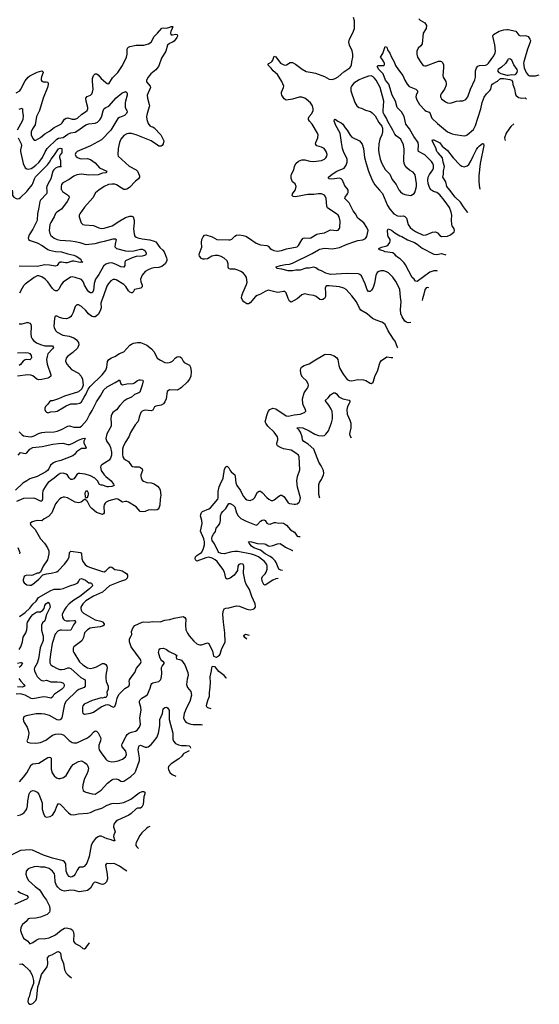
# Model space of a CAD drawing. Header units: inches. Extents: x 2134017 to 2292458, y 756222 to 916513.
# Tile 51 of 256: x 2242458 to 2249298, y 799278 to 812245. Entities that reach past the tile are written whole.
import ezdxf

# ---------------------------------------------------------------- set-up
doc = ezdxf.new("R2010")
doc.units = ezdxf.units.IN
doc.header["$MEASUREMENT"] = 0
for name, color, linetype in [('C2749', 7, 'Continuous'), ('C2840', 7, 'Continuous'), ('C2841', 7, 'Continuous')]:
    doc.layers.add(name, color=color, linetype=linetype)

msp = doc.modelspace()

# ---------------------------------------------------------------- linework, layer by layer
at = {"layer": 'C2749', "color": 5, "elevation": 220}
msp.add_lwpolyline([(2242454, 799806), (2242490, 799809), (2242510, 799800), (2242585, 799725), (2242602, 799702), (2242621, 799661), (2242639, 799590), (2242638, 799550), (2242600, 799450), (2242582, 799378), (2242570, 799350), (2242564, 799310), (2242572, 799292), (2242590, 799279), (2242610, 799278), (2242630, 799288), (2242650, 799305), (2242670, 799330), (2242678, 799350), (2242684, 799370), (2242696, 799510), (2242710, 799545), (2242745, 799670), (2242818, 799770), (2242827, 799810), (2242824, 799890), (2242845, 799915), (2242890, 799932), (2242950, 799968), (2242970, 799973), (2242984, 799964), (2242994, 799950), (2243002, 799890), (2243034, 799814), (2243050, 799731), (2243070, 799690), (2243090, 799667), (2243138, 799625)], dxfattribs=at)
at = {"layer": 'C2840', "color": 5}
for points, elevation in [([(2242359, 810000), (2242364, 809970), (2242363, 809930), (2242380, 809910), (2242410, 809891), (2242430, 809888), (2242450, 809892), (2242470, 809905), (2242550, 809983), (2242564, 810000)], 240), ([(2242814, 810000), (2242817, 809963), (2242810, 809950), (2242734, 809870), (2242724, 809850), (2242712, 809770), (2242692, 809690), (2242690, 809610), (2242684, 809590), (2242632, 809488), (2242584, 809410), (2242569, 809369), (2242575, 809350), (2242596, 809336), (2242690, 809308), (2242753, 809273), (2242830, 809220), (2242850, 809210), (2242930, 809193), (2243010, 809187), (2243090, 809160), (2243170, 809142), (2243200, 809130), (2243263, 809090), (2243267, 809067), (2243291, 809050), (2243254, 809046), (2243170, 809065), (2243150, 809064), (2243083, 809043), (2243063, 809043), (2243010, 809054), (2242989, 809050), (2242970, 809033), (2242953, 809007), (2242930, 808998), (2242850, 809012), (2242790, 809015), (2242690, 808996), (2242450, 808998)], 240), ([(2243011, 810000), (2243023, 809983), (2243099, 809930), (2243109, 809910), (2243107, 809890), (2243084, 809850), (2243010, 809751), (2242945, 809710), (2242929, 809691), (2242914, 809650), (2242867, 809573), (2242857, 809550), (2242845, 809470), (2242855, 809430), (2242870, 809402), (2242910, 809370), (2242950, 809350), (2242990, 809341), (2243130, 809332), (2243190, 809322), (2243251, 809311), (2243330, 809284), (2243450, 809296), (2243530, 809321), (2243573, 809327), (2243690, 809358), (2243719, 809359), (2243730, 809350), (2243714, 809290), (2243712, 809252), (2243731, 809231), (2243850, 809201), (2243890, 809196), (2243959, 809201), (2244050, 809221), (2244070, 809222), (2244094, 809214), (2244110, 809199), (2244122, 809170), (2244120, 809150), (2244101, 809139), (2244070, 809131), (2243990, 809128), (2243937, 809110), (2243849, 809071), (2243842, 809050), (2243844, 809010), (2243830, 808987), (2243790, 808990), (2243730, 809022), (2243670, 809042), (2243630, 809040), (2243590, 809025), (2243561, 808999), (2243500, 808890), (2243455, 808830), (2243438, 808770), (2243430, 808677), (2243410, 808650), (2243389, 808649), (2243370, 808661), (2243350, 808684), (2243310, 808747), (2243297, 808790), (2243270, 808824), (2243190, 808852), (2243150, 808860), (2243126, 808854), (2243030, 808790), (2242999, 808750), (2242979, 808701), (2242950, 808675), (2242930, 808675), (2242910, 808685), (2242890, 808703), (2242830, 808795), (2242795, 808830), (2242750, 808857), (2242710, 808872), (2242687, 808870), (2242648, 808852), (2242530, 808760), (2242510, 808740), (2242491, 808709), (2242457, 808643)], 260), ([(2243502, 810000), (2243455, 809965), (2243419, 809901), (2243310, 809777), (2243249, 809690), (2243240, 809670), (2243241, 809650), (2243266, 809570), (2243288, 809548), (2243310, 809542), (2243430, 809535), (2243502, 809502), (2243534, 809494), (2243570, 809499), (2243677, 809530), (2243698, 809542), (2243755, 809585), (2243850, 809640), (2243910, 809658), (2243936, 809656), (2243950, 809648), (2243963, 809603), (2243966, 809570), (2243955, 809490), (2243963, 809423), (2243975, 809395), (2243990, 809382), (2244013, 809373), (2244070, 809359), (2244170, 809345), (2244230, 809330), (2244250, 809318), (2244303, 809243), (2244343, 809210), (2244360, 809190), (2244392, 809110), (2244397, 809090), (2244395, 809070), (2244373, 809030), (2244330, 808994), (2244290, 808981), (2244223, 808977), (2244190, 808970), (2244150, 808953), (2244110, 808928), (2244070, 808880), (2244050, 808830), (2244053, 808793), (2244071, 808750), (2244070, 808727), (2244051, 808709), (2243970, 808691), (2243950, 808658), (2243939, 808650), (2243930, 808648), (2243910, 808655), (2243890, 808676), (2243856, 808730), (2243830, 808758), (2243730, 808819), (2243710, 808825), (2243690, 808822), (2243656, 808804), (2243625, 808770), (2243605, 808735), (2243563, 808610), (2243538, 808550), (2243528, 808512), (2243529, 808450), (2243519, 808410), (2243490, 808364), (2243470, 808345), (2243450, 808334), (2243430, 808333), (2243410, 808338), (2243388, 808350), (2243365, 808370), (2243330, 808414), (2243270, 808466), (2243230, 808492), (2243210, 808492), (2243187, 808470), (2243160, 808390), (2243144, 808356), (2243127, 808333), (2243110, 808319), (2243073, 808307), (2243030, 808310), (2242983, 808323), (2242950, 808341), (2242930, 808342), (2242921, 808330), (2242917, 808310), (2242908, 808210), (2242910, 808190), (2242931, 808150), (2242952, 808132), (2243027, 808090), (2243110, 808076), (2243170, 808057), (2243208, 808028), (2243232, 807992), (2243236, 807964), (2243219, 807921), (2243157, 807863), (2243086, 807810), (2243070, 807789), (2243060, 807750), (2243079, 807710), (2243139, 807639), (2243230, 807588), (2243266, 807550), (2243284, 807510), (2243293, 807430), (2243275, 807385), (2243230, 807346), (2243050, 807289), (2242970, 807250), (2242890, 807227), (2242870, 807226), (2242850, 807213), (2242824, 807176), (2242798, 807150), (2242791, 807130), (2242791, 807110), (2242799, 807090), (2242810, 807076), (2242822, 807070), (2242830, 807068), (2242870, 807079), (2242930, 807083), (2242950, 807090), (2243028, 807132), (2243070, 807160), (2243130, 807186), (2243210, 807188), (2243250, 807196), (2243270, 807214), (2243305, 807275), (2243330, 807307), (2243360, 807380), (2243385, 807415), (2243545, 807570), (2243590, 807628), (2243607, 807670), (2243616, 807744), (2243630, 807770), (2243665, 807790), (2243710, 807808), (2243770, 807847), (2243830, 807869), (2243910, 807958), (2243930, 807972), (2243957, 807983), (2244008, 807992), (2244050, 807992), (2244090, 807978), (2244130, 807958), (2244192, 807910), (2244227, 807870), (2244268, 807788), (2244310, 807760), (2244370, 807732), (2244410, 807728), (2244445, 807735), (2244470, 807750), (2244510, 807790), (2244530, 807804), (2244550, 807808), (2244570, 807806), (2244590, 807791), (2244609, 807750), (2244625, 807730), (2244694, 807694), (2244708, 807670), (2244717, 807610), (2244712, 807550), (2244693, 807510), (2244663, 807470), (2244590, 807402), (2244570, 807386), (2244530, 807368), (2244430, 807370), (2244399, 807350), (2244385, 807250), (2244369, 807211), (2244353, 807187), (2244321, 807170), (2244250, 807157), (2244234, 807146), (2244210, 807104), (2244190, 807094), (2244110, 807101), (2244090, 807099), (2244070, 807090), (2244051, 807070), (2244031, 807010), (2244023, 806970), (2244013, 806950), (2243978, 806910), (2243918, 806810), (2243893, 806750), (2243845, 806675), (2243819, 806621), (2243813, 806587), (2243813, 806513), (2243817, 806490), (2243828, 806468), (2243850, 806450), (2243890, 806428), (2243930, 806370), (2243943, 806363), (2243970, 806357), (2244030, 806356), (2244050, 806347), (2244070, 806330), (2244075, 806310), (2244053, 806250), (2244052, 806230), (2244055, 806210), (2244070, 806182), (2244087, 806167), (2244130, 806148), (2244190, 806144), (2244230, 806132), (2244270, 806102), (2244300, 806070), (2244309, 806050), (2244316, 805984), (2244306, 805930), (2244302, 805850), (2244290, 805814), (2244279, 805801), (2244268, 805792), (2244230, 805784), (2244190, 805790), (2244150, 805787), (2244110, 805769), (2244070, 805762), (2244046, 805770), (2243990, 805828), (2243890, 805890), (2243870, 805898), (2243850, 805900), (2243810, 805892), (2243752, 805932), (2243730, 805937), (2243631, 805910), (2243595, 805890), (2243582, 805878), (2243570, 805854), (2243567, 805833), (2243568, 805750), (2243563, 805737), (2243550, 805728), (2243470, 805755), (2243406, 805806), (2243387, 805830), (2243350, 805902), (2243338, 805910), (2243327, 805927), (2243310, 805928), (2243268, 805892), (2243230, 805881), (2243190, 805891), (2243086, 805946), (2243050, 805956), (2243030, 805956), (2243010, 805950), (2242986, 805934), (2242950, 805897), (2242930, 805867), (2242879, 805750), (2242837, 805703), (2242781, 805670), (2242750, 805645), (2242690, 805649), (2242670, 805646), (2242622, 805630), (2242598, 805610), (2242603, 805590), (2242663, 805530), (2242730, 805410), (2242784, 805350), (2242823, 805290), (2242840, 805250), (2242843, 805210), (2242824, 805130), (2242766, 805050), (2242731, 804969), (2242710, 804955), (2242690, 804954), (2242631, 804929), (2242610, 804926), (2242550, 804929), (2242530, 804922), (2242518, 804910), (2242505, 804870), (2242506, 804850), (2242518, 804830), (2242550, 804803), (2242590, 804796), (2242610, 804799), (2242629, 804810), (2242710, 804879), (2242764, 804936), (2242812, 804948), (2242874, 804954), (2242945, 804975), (2242971, 804989), (2243050, 805076), (2243090, 805132), (2243108, 805170), (2243114, 805230), (2243133, 805247), (2243258, 805230), (2243270, 805210), (2243275, 805150), (2243290, 805108), (2243319, 805070), (2243348, 805048), (2243375, 805035), (2243497, 804997), (2243550, 804976), (2243570, 804975), (2243594, 804986), (2243630, 805025), (2243650, 805040), (2243670, 805034), (2243710, 805004), (2243770, 804997), (2243805, 804985), (2243862, 804950), (2243879, 804930), (2243879, 804910), (2243872, 804890), (2243852, 804868), (2243770, 804844), (2243706, 804814), (2243640, 804790), (2243550, 804707), (2243430, 804651), (2243330, 804592), (2243289, 804550), (2243264, 804510), (2243262, 804490), (2243266, 804470), (2243278, 804450), (2243299, 804430), (2243450, 804341), (2243526, 804326), (2243550, 804316), (2243572, 804290), (2243572, 804270), (2243550, 804258), (2243516, 804250), (2243410, 804237), (2243384, 804230), (2243350, 804210), (2243311, 804170), (2243299, 804110), (2243274, 804066), (2243172, 803988), (2243162, 803970), (2243164, 803930), (2243172, 803910), (2243247, 803790), (2243290, 803749), (2243350, 803709), (2243390, 803701), (2243430, 803709), (2243470, 803724), (2243550, 803767), (2243570, 803767), (2243594, 803754), (2243607, 803730), (2243609, 803709), (2243592, 803612), (2243592, 803572), (2243598, 803530), (2243624, 803470), (2243621, 803430), (2243607, 803390), (2243611, 803349), (2243597, 803323), (2243590, 803318), (2243570, 803318), (2243550, 803309), (2243530, 803314), (2243442, 803290), (2243410, 803279), (2243307, 803230), (2243290, 803208), (2243283, 803190), (2243283, 803170), (2243284, 803130), (2243290, 803112), (2243310, 803099), (2243390, 803111), (2243430, 803126), (2243530, 803194), (2243590, 803224), (2243610, 803227), (2243630, 803223), (2243670, 803198), (2243690, 803191), (2243710, 803198), (2243729, 803250), (2243740, 803310), (2243764, 803356), (2243843, 803437), (2243894, 803470), (2243902, 803490), (2243903, 803510), (2243898, 803530), (2243904, 803550), (2243941, 803610), (2243972, 803648), (2243997, 803703), (2244050, 803766), (2244058, 803790), (2244050, 803817), (2243927, 803987), (2243902, 804050), (2243904, 804090), (2243927, 804130), (2243933, 804150), (2243932, 804188), (2243937, 804210), (2243950, 804239), (2243973, 804267), (2244070, 804312), (2244090, 804315), (2244150, 804312), (2244210, 804318), (2244307, 804313), (2244370, 804336), (2244436, 804344), (2244490, 804365), (2244610, 804384), (2244633, 804373), (2244645, 804350), (2244641, 804270), (2244646, 804210), (2244665, 804165), (2244690, 804130), (2244750, 804060), (2244790, 804025), (2244810, 804015), (2244830, 804011), (2244850, 804013), (2244930, 804037), (2244950, 804031), (2244994, 803930), (2245010, 803862), (2245030, 803852), (2245050, 803851), (2245090, 803875), (2245098, 803890), (2245116, 803950), (2245163, 804050), (2245159, 804170), (2245139, 804310), (2245132, 804410), (2245136, 804450), (2245150, 804485), (2245170, 804496), (2245210, 804498), (2245310, 804526), (2245350, 804521), (2245450, 804482), (2245490, 804474), (2245530, 804480), (2245549, 804490), (2245558, 804502), (2245563, 804517), (2245558, 804550), (2245513, 804650), (2245481, 804741), (2245441, 804810), (2245426, 804846), (2245406, 804954), (2245409, 805050), (2245402, 805070), (2245396, 805076), (2245370, 805081), (2245344, 805070), (2245331, 805049), (2245323, 804990), (2245280, 804930), (2245230, 804888), (2245190, 804878), (2245170, 804890), (2245153, 804970), (2245134, 805010), (2245059, 805110), (2245030, 805132), (2244990, 805154), (2244950, 805165), (2244910, 805158), (2244792, 805112), (2244772, 805130), (2244769, 805150), (2244774, 805170), (2244790, 805190), (2244830, 805213), (2244850, 805230), (2244872, 805268), (2244890, 805330), (2244890, 805370), (2244881, 805410), (2244837, 805510), (2244858, 805610), (2244855, 805650), (2244838, 805710), (2244841, 805730), (2244850, 805757), (2244863, 805770), (2244950, 805804), (2244970, 805817), (2245066, 805930), (2245071, 805950), (2245072, 806030), (2245086, 806094), (2245095, 806125), (2245135, 806205), (2245153, 806327), (2245170, 806356), (2245190, 806364), (2245210, 806342), (2245227, 806310), (2245243, 806290), (2245289, 806249), (2245296, 806230), (2245305, 806145), (2245316, 806110), (2245363, 806043), (2245401, 805970), (2245430, 805936), (2245450, 805922), (2245490, 805914), (2245530, 805929), (2245551, 805950), (2245590, 806023), (2245610, 806038), (2245630, 806036), (2245650, 806020), (2245710, 805952), (2245737, 805930), (2245770, 805915), (2245790, 805912), (2245810, 805920), (2245870, 805972), (2245890, 805982), (2245910, 805983), (2245941, 805961), (2245990, 805883), (2246010, 805873), (2246070, 805865), (2246090, 805866), (2246110, 805871), (2246135, 805890), (2246147, 805910), (2246155, 805950), (2246116, 806090), (2246105, 806170), (2246117, 806230), (2246145, 806315), (2246138, 806490), (2246127, 806510), (2246106, 806526), (2246030, 806577), (2245932, 806592), (2245890, 806610), (2245852, 806632), (2245841, 806650), (2245843, 806670), (2245857, 806710), (2245858, 806730), (2245851, 806750), (2245810, 806812), (2245723, 806890), (2245697, 806930), (2245690, 806950), (2245710, 807033), (2245730, 807084), (2245750, 807110), (2245790, 807129), (2245830, 807121), (2245966, 807030), (2245990, 807022), (2246070, 807043), (2246152, 807048), (2246205, 807070), (2246218, 807082), (2246224, 807090), (2246221, 807110), (2246197, 807150), (2246187, 807187), (2246182, 807250), (2246204, 807330), (2246221, 807359), (2246247, 807393), (2246257, 807410), (2246260, 807430), (2246256, 807450), (2246235, 807490), (2246179, 807539), (2246162, 807570), (2246153, 807627), (2246157, 807650), (2246169, 807670), (2246201, 807690), (2246270, 807711), (2246330, 807753), (2246470, 807834), (2246490, 807842), (2246550, 807834), (2246597, 807817), (2246634, 807790), (2246645, 807770), (2246658, 807690), (2246674, 807650), (2246715, 807575), (2246770, 807506), (2246795, 807495), (2246830, 807489), (2246910, 807507), (2246982, 807502), (2247014, 807494), (2247070, 807459), (2247090, 807453), (2247110, 807470), (2247116, 807484), (2247135, 807545), (2247171, 807630), (2247194, 807710), (2247205, 807735), (2247222, 807758), (2247290, 807804), (2247350, 807795), (2247370, 807797)], 280), ([(2247435, 807923), (2247430, 807928), (2247399, 808010), (2247377, 808037), (2247310, 808146), (2247267, 808230), (2247248, 808248), (2247223, 808263), (2247150, 808288), (2247104, 808310), (2247030, 808372), (2246950, 808420), (2246930, 808447), (2246891, 808531), (2246830, 808610), (2246756, 808690), (2246726, 808710), (2246668, 808728), (2246530, 808741), (2246502, 808738), (2246486, 808730), (2246477, 808710), (2246485, 808650), (2246482, 808598), (2246470, 808575), (2246450, 808561), (2246430, 808554), (2246410, 808559), (2246361, 808601), (2246330, 808615), (2246262, 808622), (2246210, 808637), (2246170, 808623), (2246137, 808590), (2246110, 808570), (2246030, 808526), (2246010, 808538), (2245990, 808575), (2245966, 808646), (2245950, 808666), (2245930, 808667), (2245884, 808656), (2245850, 808654), (2245730, 808681), (2245690, 808667), (2245630, 808630), (2245585, 808615), (2245562, 808598), (2245490, 808516), (2245470, 808505), (2245450, 808505), (2245410, 808530), (2245390, 808552), (2245380, 808580), (2245383, 808610), (2245394, 808650), (2245444, 808756), (2245452, 808790), (2245443, 808850), (2245432, 808872), (2245405, 808905), (2245370, 808931), (2245330, 808947), (2245290, 808959), (2245230, 808958), (2245210, 808966), (2245204, 808984), (2245202, 809030), (2245188, 809068), (2245150, 809104), (2245110, 809127), (2245070, 809141), (2245030, 809140), (2244986, 809130), (2244930, 809095), (2244890, 809090), (2244870, 809092), (2244850, 809101), (2244826, 809130), (2244820, 809150), (2244824, 809170), (2244857, 809250), (2244853, 809310), (2244857, 809350), (2244873, 809387), (2244892, 809408), (2244910, 809411), (2244990, 809387), (2245052, 809350), (2245210, 809344), (2245230, 809346), (2245250, 809355), (2245290, 809394), (2245313, 809407), (2245350, 809410), (2245401, 809401), (2245433, 809393), (2245470, 809374), (2245570, 809300), (2245630, 809280), (2245713, 809273), (2245730, 809262), (2245755, 809230), (2245777, 809217), (2245805, 809205), (2245850, 809196), (2245906, 809206), (2245970, 809229), (2246110, 809252), (2246130, 809270), (2246170, 809348), (2246191, 809369), (2246210, 809374), (2246270, 809368), (2246290, 809373), (2246370, 809419), (2246410, 809430), (2246470, 809438), (2246530, 809470), (2246550, 809476), (2246630, 809469), (2246650, 809473), (2246666, 809494), (2246671, 809510), (2246675, 809590), (2246663, 809650), (2246652, 809672), (2246630, 809690), (2246566, 809726), (2246508, 809768), (2246500, 809790), (2246492, 809892), (2246481, 809921), (2246470, 809933), (2246430, 809950), (2246390, 809952), (2246330, 809943), (2246250, 809941), (2246090, 809912), (2246057, 809917), (2246045, 809930), (2246050, 809950), (2246083, 810000)], 280), ([(2247607, 808256), (2247570, 808253), (2247550, 808260), (2247530, 808276), (2247491, 808330), (2247476, 808370), (2247471, 808430), (2247480, 808530), (2247469, 808591), (2247460, 808690), (2247442, 808742), (2247410, 808798), (2247370, 808853), (2247312, 808910), (2247285, 808925), (2247250, 808936), (2247210, 808937), (2247185, 808930), (2247164, 808916), (2247144, 808876), (2247130, 808777), (2247110, 808717), (2247090, 808685), (2247070, 808665), (2247050, 808665), (2247030, 808689), (2247005, 808765), (2246957, 808870), (2246936, 808890), (2246917, 808897), (2246770, 808903), (2246550, 808891), (2246490, 808907), (2246430, 808937), (2246393, 808950), (2246357, 808977), (2246330, 808984), (2246270, 808974), (2246225, 808975), (2246150, 808947), (2246095, 808945), (2246050, 808938), (2245990, 808938), (2245910, 808960), (2245844, 808970), (2245833, 808990), (2245889, 809010), (2245957, 809023), (2246010, 809026), (2246050, 809038), (2246310, 809166), (2246390, 809216), (2246410, 809225), (2246470, 809237), (2246574, 809226), (2246670, 809247), (2246770, 809290), (2246870, 809326), (2246910, 809337), (2246976, 809344), (2247010, 809365), (2247026, 809390), (2247043, 809470), (2247028, 809510), (2246988, 809570), (2246910, 809630), (2246877, 809690), (2246849, 809729), (2246795, 809835), (2246739, 809890), (2246744, 809910), (2246774, 809950), (2246784, 809970), (2246784, 809990), (2246780, 810000)], 260), ([(2247193, 810000), (2247234, 809954), (2247298, 809798), (2247331, 809750), (2247382, 809690), (2247430, 809661), (2247470, 809656), (2247510, 809661), (2247530, 809653), (2247548, 809630), (2247573, 809550), (2247598, 809510), (2247630, 809482), (2247670, 809456), (2247770, 809409), (2247810, 809410), (2247890, 809447), (2247930, 809450), (2247956, 809436), (2247990, 809403), (2248010, 809390), (2248090, 809393), (2248130, 809410), (2248176, 809450), (2248183, 809470), (2248177, 809490), (2248150, 809530), (2248145, 809550), (2248142, 809610), (2248148, 809670), (2248139, 809710), (2248116, 809770), (2248046, 809870), (2247990, 809938), (2247950, 809968), (2247903, 809983), (2247877, 810000)], 260), ([(2247453, 810000), (2247470, 809979), (2247498, 809958), (2247530, 809945), (2247609, 809931), (2247630, 809941), (2247650, 809956), (2247664, 809976), (2247670, 810000)], 280), ([(2248356, 809702), (2248351, 809711), (2248300, 809780), (2248262, 809842), (2248190, 809907), (2248119, 810000)], 240), ([(2247959, 808934), (2247950, 808937), (2247910, 808939), (2247859, 808921), (2247690, 808798), (2247670, 808801), (2247650, 808830), (2247624, 808850), (2247538, 809018), (2247521, 809041), (2247470, 809092), (2247430, 809118), (2247410, 809135), (2247401, 809150), (2247370, 809174), (2247270, 809190), (2247242, 809202), (2247194, 809214), (2247185, 809225), (2247184, 809230), (2247222, 809250), (2247290, 809266), (2247310, 809280), (2247331, 809310), (2247336, 809330), (2247333, 809350), (2247310, 809390), (2247306, 809410), (2247301, 809470), (2247308, 809490), (2247354, 809474), (2247396, 809436), (2247460, 809400), (2247490, 809389), (2247564, 809344), (2247656, 809310), (2247690, 809290), (2247757, 809237), (2247910, 809156), (2247950, 809152), (2248010, 809166), (2248069, 809148)], 240), ([(2247845, 808715), (2247830, 808720), (2247810, 808713), (2247790, 808689), (2247779, 808630), (2247759, 808570), (2247758, 808550), (2247759, 808548)], 260), ([(2242450, 808239), (2242490, 808240), (2242550, 808258), (2242570, 808258), (2242590, 808250), (2242605, 808230), (2242610, 808210), (2242606, 808106), (2242609, 808070), (2242622, 808042), (2242639, 808019), (2242680, 807990), (2242730, 807966), (2242790, 807951), (2242882, 807950), (2242890, 807948), (2242898, 807938), (2242901, 807930), (2242890, 807910), (2242830, 807844), (2242818, 807810), (2242813, 807770), (2242821, 807710), (2242866, 807570), (2242867, 807550), (2242847, 807533), (2242830, 807525), (2242750, 807505), (2242710, 807502), (2242685, 807510), (2242633, 807553), (2242603, 807563), (2242566, 807566), (2242429, 807551)], 260), ([(2242430, 807858), (2242530, 807863), (2242570, 807859), (2242590, 807851), (2242610, 807823), (2242614, 807790), (2242610, 807781), (2242590, 807766), (2242550, 807771), (2242530, 807767), (2242502, 807750), (2242470, 807703), (2242450, 807693)], 240), ([(2242450, 806817), (2242490, 806777), (2242510, 806766), (2242570, 806755), (2242610, 806753), (2242650, 806765), (2242705, 806795), (2242750, 806809), (2242790, 806815), (2242910, 806816), (2242950, 806824), (2243010, 806850), (2243093, 806893), (2243115, 806895), (2243170, 806877), (2243250, 806881), (2243270, 806892), (2243344, 806970), (2243377, 807043), (2243410, 807097), (2243467, 807213), (2243520, 807290), (2243566, 807370), (2243608, 807410), (2243715, 807465), (2243770, 807502), (2243788, 807448), (2243810, 807435), (2243870, 807450), (2243950, 807456), (2243970, 807463), (2244007, 807493), (2244030, 807502), (2244050, 807504), (2244077, 807497), (2244085, 807490), (2244070, 807430), (2244039, 807341), (2244027, 807330), (2243970, 807310), (2243930, 807274), (2243870, 807246), (2243830, 807220), (2243776, 807164), (2243733, 807107), (2243685, 807070), (2243670, 807050), (2243662, 807030), (2243657, 806990), (2243663, 806930), (2243660, 806890), (2243605, 806790), (2243592, 806730), (2243604, 806690), (2243640, 806640), (2243655, 806610), (2243668, 806550), (2243668, 806510), (2243653, 806470), (2243634, 806446), (2243610, 806425), (2243538, 806382), (2243526, 806370), (2243521, 806350), (2243529, 806310), (2243570, 806250), (2243590, 806227), (2243660, 806170), (2243693, 806130), (2243703, 806110), (2243670, 806096), (2243626, 806094), (2243610, 806095), (2243550, 806116), (2243530, 806116), (2243510, 806122), (2243483, 806170), (2243446, 806206), (2243390, 806237), (2243320, 806260), (2243250, 806270), (2243230, 806268), (2243210, 806254), (2243190, 806221), (2243170, 806199), (2243150, 806189), (2243130, 806188), (2243110, 806210), (2243088, 806248), (2243070, 806260), (2243030, 806273), (2242990, 806268), (2242963, 806250), (2242914, 806206), (2242834, 806150), (2242815, 806130), (2242770, 806060), (2242762, 806038), (2242758, 806010), (2242759, 805930), (2242750, 805906), (2242730, 805903), (2242670, 805936), (2242645, 805945), (2242510, 805940), (2242418, 805902)], 260), ([(2246410, 805943), (2246394, 805990), (2246397, 806123), (2246406, 806150), (2246433, 806190), (2246456, 806250), (2246461, 806270), (2246457, 806310), (2246428, 806370), (2246397, 806417), (2246330, 806589), (2246254, 806654), (2246200, 806690), (2246180, 806710), (2246176, 806750), (2246155, 806815), (2246139, 806839), (2246108, 806870), (2246144, 806876), (2246186, 806870), (2246270, 806830), (2246345, 806785), (2246390, 806769), (2246450, 806764), (2246470, 806770), (2246490, 806785), (2246521, 806830), (2246563, 806937), (2246575, 806990), (2246575, 807030), (2246570, 807090), (2246558, 807118), (2246528, 807168), (2246477, 807230), (2246517, 807263), (2246550, 807303), (2246590, 807333), (2246610, 807333), (2246630, 807317), (2246657, 807277), (2246712, 807252), (2246793, 807233), (2246803, 807223), (2246804, 807210), (2246797, 807190), (2246773, 807150), (2246764, 807110), (2246769, 807050), (2246805, 806970), (2246817, 806930), (2246817, 806870), (2246800, 806790), (2246805, 806770), (2246822, 806738)], 260), ([(2242436, 806510), (2242470, 806546), (2242530, 806534), (2242542, 806538), (2242550, 806542), (2242590, 806590), (2242630, 806609), (2242755, 806625), (2242894, 806654), (2242970, 806665), (2243026, 806666), (2243090, 806652), (2243112, 806652), (2243150, 806664), (2243239, 806710), (2243291, 806731), (2243315, 806735), (2243318, 806730), (2243304, 806696), (2243301, 806670), (2243331, 806610), (2243324, 806596), (2243270, 806597), (2243206, 806554), (2243180, 806520), (2243157, 806503), (2243000, 806440), (2242930, 806423), (2242902, 806410), (2242862, 806378), (2242840, 806330), (2242826, 806310), (2242800, 806290), (2242690, 806230), (2242590, 806200), (2242550, 806170), (2242500, 806140), (2242401, 806050)], 240), ([(2245862, 804886), (2245830, 804881), (2245790, 804865), (2245690, 804800), (2245670, 804807), (2245652, 804850), (2245647, 804890), (2245654, 804910), (2245690, 804948), (2245702, 804970), (2245716, 805010), (2245717, 805050), (2245710, 805070), (2245679, 805110), (2245603, 805170), (2245562, 805190), (2245510, 805208), (2245330, 805240), (2245290, 805243), (2245250, 805239), (2245150, 805211), (2245110, 805216), (2245081, 805230), (2245070, 805242), (2245024, 805344), (2244990, 805385), (2244986, 805414), (2244990, 805439), (2245008, 805470), (2245037, 805503), (2245046, 805550), (2245077, 805583), (2245094, 805610), (2245103, 805650), (2245101, 805710), (2245113, 805747), (2245130, 805770), (2245173, 805807), (2245210, 805872), (2245230, 805874), (2245270, 805852), (2245289, 805829), (2245313, 805750), (2245332, 805710), (2245370, 805678), (2245439, 805639), (2245570, 805590), (2245590, 805597), (2245630, 805640), (2245650, 805653), (2245670, 805659), (2245689, 805649), (2245710, 805616), (2245730, 805605), (2245757, 805603), (2245810, 805624), (2245830, 805625), (2245870, 805613), (2245910, 805617), (2245930, 805615), (2245968, 805590), (2246025, 805525), (2246074, 805494), (2246110, 805445), (2246130, 805438), (2246149, 805438)], 260), ([(2242433, 805293), (2242462, 805230), (2242454, 805210)], 260), ([(2245918, 804993), (2245897, 804997), (2245868, 805008), (2245835, 805095), (2245819, 805119), (2245789, 805149), (2245755, 805175), (2245689, 805210), (2245630, 805258), (2245541, 805290), (2245510, 805310), (2245478, 805350), (2245469, 805370), (2245486, 805374), (2245510, 805370), (2245590, 805345), (2245681, 805341), (2245697, 805337), (2245730, 805316), (2245750, 805310), (2245790, 805320), (2245850, 805343), (2245887, 805347), (2245958, 805298), (2246050, 805256), (2246054, 805256)], 240), ([(2242456, 804384), (2242530, 804436), (2242590, 804493), (2242630, 804547), (2242673, 804587), (2242706, 804634), (2242870, 804729), (2242910, 804744), (2242990, 804745), (2243030, 804753), (2243117, 804790), (2243190, 804812), (2243224, 804830), (2243238, 804850), (2243250, 804879), (2243270, 804884), (2243325, 804865), (2243367, 804830), (2243390, 804829), (2243403, 804823), (2243416, 804796), (2243416, 804790), (2243401, 804770), (2243377, 804750), (2243249, 804650), (2243170, 804599), (2243111, 804550), (2243072, 804510), (2243045, 804470), (2243018, 804410), (2243023, 804370), (2243035, 804350), (2243050, 804337), (2243070, 804329), (2243112, 804328), (2243170, 804334), (2243190, 804331), (2243192, 804310), (2243166, 804274), (2243130, 804205), (2243090, 804200), (2243010, 804207), (2242990, 804204), (2242960, 804190), (2242926, 804154), (2242887, 804030), (2242862, 803890), (2242855, 803815), (2242857, 803777), (2242870, 803750), (2242894, 803730), (2242950, 803700), (2242988, 803688), (2243010, 803686), (2243048, 803692), (2243090, 803709), (2243110, 803709), (2243130, 803700), (2243263, 803583), (2243322, 803550), (2243318, 803470), (2243305, 803450), (2243236, 803424), (2243210, 803408), (2243072, 803270), (2243050, 803230), (2243012, 803050), (2242990, 803024), (2242970, 803020), (2242950, 803025), (2242850, 803080), (2242790, 803097), (2242743, 803103), (2242675, 803105), (2242542, 803078), (2242514, 803066), (2242505, 803035), (2242508, 803010), (2242516, 802990), (2242556, 802930), (2242570, 802890), (2242577, 802850), (2242576, 802824), (2242564, 802776), (2242551, 802750), (2242562, 802730), (2242590, 802723), (2242670, 802719), (2242730, 802727), (2242802, 802758), (2242890, 802822), (2242930, 802834), (2242970, 802839), (2243010, 802836), (2243041, 802821), (2243110, 802752), (2243148, 802728), (2243170, 802722), (2243210, 802723), (2243351, 802789), (2243396, 802824), (2243430, 802864), (2243450, 802878), (2243470, 802877), (2243490, 802853), (2243524, 802784), (2243522, 802750), (2243501, 802690), (2243499, 802650), (2243505, 802630), (2243529, 802589), (2243590, 802508), (2243609, 802489), (2243630, 802478), (2243673, 802473), (2243710, 802475), (2243755, 802485), (2243790, 802496), (2243812, 802508), (2243850, 802538), (2243864, 802570), (2243856, 802610), (2243807, 802667), (2243803, 802690), (2243808, 802710), (2243858, 802810), (2243871, 802830), (2243896, 802850), (2243930, 802864), (2243983, 802877), (2244006, 802890), (2244034, 802930), (2244049, 802969), (2244041, 803050), (2244056, 803150), (2244053, 803190), (2244037, 803250), (2244036, 803270), (2244046, 803290), (2244068, 803310), (2244120, 803340), (2244140, 803360), (2244177, 803443), (2244190, 803490), (2244199, 803501), (2244210, 803510), (2244290, 803530), (2244310, 803550), (2244319, 803570), (2244330, 803630), (2244326, 803714), (2244333, 803730), (2244366, 803770), (2244353, 803790), (2244330, 803802), (2244318, 803818), (2244302, 803850), (2244287, 803913), (2244294, 803946), (2244302, 803958), (2244315, 803965), (2244350, 803967), (2244390, 803951), (2244425, 803925), (2244507, 803887), (2244525, 803870), (2244516, 803850), (2244522, 803830), (2244561, 803821), (2244589, 803809), (2244630, 803750), (2244670, 803650), (2244674, 803610), (2244662, 803558), (2244655, 803490), (2244668, 803450), (2244710, 803399), (2244718, 803350), (2244696, 803264), (2244657, 803190), (2244622, 803110), (2244616, 803050), (2244631, 803011), (2244651, 802991), (2244710, 802968), (2244743, 802963), (2244845, 802965), (2244864, 802959)], 260), ([(2242453, 803950), (2242474, 803986), (2242496, 804050), (2242506, 804114), (2242537, 804170), (2242552, 804210), (2242558, 804250), (2242555, 804290), (2242561, 804310), (2242610, 804386), (2242632, 804410), (2242670, 804437), (2242690, 804445), (2242730, 804448), (2242762, 804470), (2242780, 804490), (2242791, 804530), (2242802, 804550), (2242832, 804572), (2242843, 804563), (2242849, 804550), (2242859, 804510), (2242809, 804410), (2242790, 804330), (2242759, 804301), (2242744, 804270), (2242744, 804204), (2242767, 804127), (2242767, 804070), (2242727, 803973), (2242707, 803830), (2242688, 803772), (2242653, 803710), (2242648, 803690), (2242651, 803670), (2242669, 803629), (2242690, 803594), (2242733, 803550), (2242750, 803542), (2242770, 803540), (2242810, 803545), (2242870, 803525), (2242950, 803527), (2242999, 803519), (2243024, 803510), (2243038, 803498), (2243044, 803490), (2243044, 803470), (2243033, 803450), (2243010, 803425), (2242917, 803363), (2242905, 803350), (2242890, 803322), (2242870, 803311), (2242810, 803324), (2242770, 803326), (2242630, 803300), (2242610, 803305), (2242530, 803351), (2242470, 803366), (2242410, 803362)], 240), ([(2245448, 804085), (2245420, 804110), (2245408, 804130), (2245410, 804135), (2245416, 804144), (2245430, 804151), (2245477, 804141)], 260), ([(2242430, 803772), (2242470, 803781), (2242479, 803779), (2242495, 803770), (2242474, 803730), (2242450, 803715)], 220), ([(2244990, 803728), (2244981, 803710), (2244979, 803670), (2244962, 803590), (2244965, 803510), (2244958, 803410), (2244952, 803390), (2244954, 803330), (2244935, 803290), (2244915, 803230), (2244913, 803210), (2244918, 803198), (2244930, 803185), (2244975, 803173)], 280), ([(2245180, 803568), (2245176, 803576), (2245150, 803610), (2245081, 803661), (2245030, 803722), (2244990, 803728)], 280), ([(2242448, 803570), (2242473, 803533), (2242512, 803490), (2242524, 803470), (2242490, 803455), (2242430, 803461)], 220), ([(2242457, 802210), (2242510, 802268), (2242550, 802326), (2242610, 802432), (2242630, 802443), (2242710, 802455), (2242830, 802527), (2242850, 802534), (2242868, 802528), (2242874, 802514), (2242874, 802374), (2242885, 802325), (2242910, 802288), (2242942, 802262), (2242970, 802254), (2242990, 802253), (2243034, 802266), (2243068, 802290), (2243141, 802410), (2243164, 802436), (2243230, 802476), (2243270, 802484), (2243310, 802463), (2243340, 802440), (2243356, 802416), (2243363, 802390), (2243356, 802344), (2243344, 802310), (2243310, 802250), (2243289, 802170), (2243285, 802130), (2243294, 802094), (2243310, 802079), (2243330, 802070), (2243410, 802049), (2243450, 802044), (2243530, 802096), (2243616, 802190), (2243670, 802236), (2243690, 802244), (2243730, 802246), (2243758, 802238), (2243790, 802218), (2243810, 802212), (2243830, 802215), (2243920, 802280), (2243973, 802327), (2243987, 802353), (2244036, 802490), (2244035, 802525), (2244017, 802630), (2244026, 802674), (2244030, 802682), (2244050, 802689), (2244110, 802665), (2244130, 802664), (2244150, 802669), (2244190, 802699), (2244217, 802730), (2244262, 802790), (2244285, 802850), (2244303, 802950), (2244302, 803030), (2244337, 803110), (2244345, 803170), (2244370, 803188), (2244390, 803191), (2244402, 803182), (2244414, 803170), (2244424, 803150), (2244424, 803030), (2244473, 802850), (2244476, 802770), (2244484, 802744), (2244510, 802713), (2244550, 802695), (2244590, 802687), (2244650, 802688), (2244690, 802681), (2244700, 802670), (2244706, 802653)], 240), ([(2244687, 802616), (2244618, 802582), (2244608, 802572), (2244593, 802547), (2244552, 802510), (2244450, 802446), (2244419, 802410), (2244414, 802390), (2244416, 802370), (2244435, 802330), (2244465, 802305), (2244515, 802284)], 240), ([(2242430, 801764), (2242467, 801773), (2242495, 801785), (2242517, 801803), (2242539, 801830), (2242550, 801851), (2242561, 801890), (2242564, 801956), (2242582, 802050), (2242591, 802069), (2242610, 802086), (2242630, 802095), (2242651, 802091), (2242690, 802072), (2242710, 802045), (2242752, 801930), (2242755, 801850), (2242770, 801793), (2242790, 801753), (2242810, 801742), (2242861, 801750), (2242891, 801769), (2242921, 801819), (2242950, 801896), (2242970, 801923), (2242990, 801915), (2243100, 801800), (2243130, 801779), (2243170, 801774), (2243232, 801788), (2243350, 801796), (2243390, 801805), (2243450, 801833), (2243540, 801860), (2243610, 801899), (2243670, 801924), (2243692, 801928), (2243750, 801924), (2243830, 801936), (2243921, 801979), (2244030, 802061), (2244070, 802079), (2244090, 802079), (2244105, 802070), (2244104, 802050), (2244094, 802010), (2244082, 801910), (2244067, 801873), (2244050, 801863), (2244010, 801862), (2243990, 801854), (2243926, 801790), (2243893, 801770), (2243750, 801704), (2243729, 801691), (2243709, 801670), (2243698, 801650), (2243694, 801614), (2243716, 801550), (2243696, 801510), (2243693, 801490), (2243704, 801444), (2243711, 801429), (2243691, 801429), (2243662, 801442), (2243610, 801457), (2243530, 801492), (2243510, 801492), (2243490, 801485), (2243458, 801462), (2243418, 801410), (2243400, 801370), (2243374, 801226), (2243342, 801138), (2243330, 801119), (2243308, 801092), (2243290, 801086), (2243250, 801083), (2243230, 801073), (2243214, 801046), (2243189, 800990), (2243171, 800969), (2243150, 800958), (2243130, 800954), (2243110, 800960), (2243086, 800986), (2243071, 801031), (2243067, 801127), (2243050, 801156), (2243030, 801167), (2242890, 801201), (2242770, 801241), (2242625, 801310), (2242590, 801314), (2242470, 801303), (2242330, 801233)], 220), ([(2244170, 801618), (2244150, 801610), (2244126, 801594), (2244064, 801536), (2244040, 801500), (2243993, 801410), (2243986, 801390), (2243988, 801370), (2243999, 801350), (2244020, 801329)], 240), ([(2243867, 801032), (2243845, 801045), (2243770, 801098), (2243710, 801130), (2243690, 801134), (2243650, 801130), (2243608, 801132), (2243595, 801125), (2243589, 801110), (2243608, 800990), (2243613, 800930), (2243602, 800890), (2243576, 800864), (2243550, 800858), (2243530, 800860), (2243470, 800883), (2243450, 800885), (2243439, 800881), (2243424, 800870), (2243391, 800809), (2243350, 800778), (2243330, 800771), (2243240, 800760), (2243178, 800778), (2243130, 800782), (2243050, 800767), (2243017, 800777), (2242991, 800791), (2242959, 800819), (2242942, 800842), (2242925, 800890), (2242921, 800970), (2242916, 800996), (2242888, 801030), (2242845, 801065), (2242790, 801086), (2242730, 801084), (2242690, 801093), (2242650, 801090), (2242590, 801073), (2242570, 801061), (2242545, 801030), (2242537, 800990), (2242550, 800950), (2242575, 800910), (2242662, 800830), (2242715, 800790), (2242732, 800770), (2242770, 800703), (2242809, 800649), (2242851, 800571), (2242856, 800530), (2242854, 800510), (2242849, 800490), (2242820, 800460), (2242730, 800424), (2242670, 800411), (2242591, 800409), (2242570, 800405), (2242542, 800370), (2242493, 800327), (2242475, 800290), (2242470, 800250), (2242482, 800210), (2242510, 800150), (2242567, 800110), (2242590, 800076), (2242630, 800093), (2242676, 800124), (2242710, 800140), (2242796, 800144), (2242847, 800153), (2242930, 800195), (2243004, 800256), (2243050, 800282), (2243070, 800284), (2243130, 800271), (2243155, 800255), (2243168, 800230), (2243170, 800190), (2243166, 800126), (2243168, 800110), (2243176, 800096), (2243190, 800081), (2243250, 800047), (2243290, 800013), (2243310, 800008), (2243330, 800023), (2243377, 800086)], 240), ([(2242435, 800770), (2242470, 800747), (2242550, 800711), (2242568, 800690), (2242563, 800670), (2242555, 800665), (2242390, 800591)], 220)]:
    msp.add_lwpolyline(points, dxfattribs=dict(at, elevation=elevation))
at = {"layer": 'C2840', "color": 5, "elevation": 280}
msp.add_lwpolyline([(2243350, 806038), (2243330, 806035), (2243316, 806010), (2243321, 805961), (2243330, 805952), (2243350, 805952), (2243364, 805990), (2243364, 806010)], close=True, dxfattribs=at)
at = {"layer": 'C2841', "color": 5}
for points, elevation in [([(2246083, 810000), (2246090, 810010), (2246097, 810050), (2246084, 810084), (2246051, 810111), (2246040, 810130), (2246032, 810152), (2246030, 810190), (2246034, 810210), (2246067, 810270), (2246075, 810310), (2246093, 810350), (2246130, 810381), (2246170, 810399), (2246210, 810399), (2246276, 810384), (2246330, 810378), (2246430, 810390), (2246470, 810407), (2246490, 810425), (2246503, 810450), (2246506, 810470), (2246493, 810510), (2246464, 810550), (2246430, 810568), (2246370, 810586), (2246364, 810590), (2246354, 810610), (2246358, 810630), (2246384, 810690), (2246387, 810730), (2246380, 810750), (2246310, 810868), (2246271, 810910), (2246260, 810930), (2246258, 810950), (2246268, 810970), (2246304, 811010), (2246322, 811050), (2246322, 811070), (2246311, 811109), (2246285, 811150), (2246230, 811199), (2246210, 811212), (2246170, 811227), (2246136, 811224), (2246050, 811197), (2245967, 811187), (2245941, 811201), (2245909, 811250), (2245904, 811270), (2245905, 811290), (2245932, 811350), (2245933, 811370), (2245910, 811430), (2245850, 811522), (2245795, 811570), (2245770, 811606), (2245725, 811650), (2245739, 811670), (2245770, 811684), (2245783, 811697), (2245791, 811710), (2245810, 811765), (2245830, 811756), (2245890, 811674), (2245927, 811653), (2245950, 811648), (2245970, 811650), (2246020, 811680), (2246050, 811682), (2246090, 811660), (2246175, 811595), (2246230, 811562), (2246310, 811550), (2246350, 811539), (2246470, 811495), (2246530, 811461), (2246570, 811458), (2246610, 811470), (2246650, 811492), (2246723, 811557), (2246803, 811610), (2246819, 811630), (2246825, 811650), (2246828, 811690), (2246843, 811750), (2246845, 811790), (2246835, 811835), (2246799, 811910), (2246791, 811950), (2246800, 811990), (2246843, 812070), (2246864, 812130), (2246867, 812230), (2246854, 812274)], 280), ([(2242410, 811280), (2242458, 811310), (2242473, 811330), (2242530, 811438), (2242570, 811487), (2242590, 811504), (2242690, 811552), (2242750, 811570), (2242763, 811563), (2242768, 811550), (2242747, 811493), (2242741, 811470), (2242742, 811450), (2242750, 811436), (2242768, 811428), (2242808, 811428), (2242822, 811422), (2242832, 811412), (2242833, 811390), (2242823, 811350), (2242768, 811210), (2242720, 811050), (2242680, 810970), (2242661, 810859), (2242625, 810810), (2242608, 810770), (2242610, 810730), (2242630, 810681), (2242650, 810657), (2242670, 810660), (2242730, 810693), (2242790, 810740), (2242850, 810775), (2242910, 810825), (2242998, 810870), (2243015, 810885), (2243050, 810934), (2243070, 810949), (2243090, 810953), (2243150, 810934), (2243190, 810935), (2243219, 810950), (2243277, 811003), (2243325, 811030), (2243346, 811050), (2243354, 811070), (2243353, 811090), (2243332, 811170), (2243329, 811211), (2243347, 811233), (2243390, 811250), (2243408, 811270), (2243417, 811290), (2243426, 811330), (2243415, 811430), (2243417, 811470), (2243430, 811510), (2243450, 811530), (2243470, 811532), (2243490, 811518), (2243531, 811470), (2243590, 811419), (2243610, 811404), (2243630, 811400), (2243679, 811481), (2243751, 811550), (2243810, 811642), (2243865, 811750), (2243874, 811790), (2243874, 811850), (2243879, 811870), (2243890, 811885), (2243906, 811894), (2243990, 811908), (2244090, 811911), (2244154, 811926), (2244190, 811950), (2244230, 812024), (2244274, 812066), (2244330, 812134), (2244350, 812139), (2244390, 812134), (2244435, 812145), (2244450, 812154), (2244470, 812157), (2244473, 812153), (2244466, 812130), (2244446, 812090), (2244443, 812070), (2244447, 812050), (2244450, 812046), (2244470, 812044), (2244510, 812055), (2244530, 812050), (2244536, 812030), (2244527, 812010), (2244490, 811963), (2244470, 811949), (2244428, 811930), (2244405, 811910), (2244382, 811830), (2244323, 811737), (2244295, 811650), (2244285, 811630), (2244250, 811585), (2244184, 811530), (2244150, 811490), (2244129, 811450), (2244129, 811429), (2244174, 811370), (2244178, 811350), (2244138, 811250), (2244140, 811210), (2244164, 811130), (2244165, 811110), (2244135, 811010), (2244128, 810970), (2244130, 810930), (2244150, 810877), (2244170, 810849), (2244190, 810838), (2244210, 810835), (2244230, 810823), (2244315, 810730), (2244357, 810650), (2244348, 810610), (2244333, 810590), (2244319, 810581), (2244310, 810578), (2244290, 810581), (2244270, 810591), (2244190, 810649), (2243992, 810730), (2243930, 810746), (2243892, 810748), (2243870, 810744), (2243830, 810718), (2243789, 810670), (2243770, 810630), (2243754, 810550), (2243750, 810465), (2243756, 810450), (2243897, 810317), (2243992, 810270), (2244007, 810250), (2244036, 810190), (2244034, 810170), (2244022, 810150), (2243983, 810117), (2243904, 810036), (2243868, 810012), (2243850, 810008), (2243830, 810011), (2243792, 810030), (2243732, 810070), (2243710, 810078), (2243670, 810080), (2243625, 810075), (2243570, 810050), (2243502, 810000)], 280), ([(2247710, 812256), (2247730, 812238), (2247790, 812204), (2247813, 812170), (2247807, 812130), (2247770, 812068), (2247754, 811926), (2247739, 811901), (2247705, 811870), (2247686, 811830), (2247684, 811790), (2247694, 811750), (2247750, 811664), (2247770, 811644), (2247790, 811636), (2247810, 811638), (2247970, 811697), (2247998, 811698), (2248010, 811695), (2248022, 811682), (2248035, 811650), (2248039, 811610), (2248030, 811510), (2248033, 811490), (2248066, 811430), (2248073, 811407), (2248070, 811384), (2248050, 811330), (2248007, 811270), (2247999, 811250), (2247999, 811230), (2248010, 811203), (2248062, 811162), (2248090, 811150), (2248130, 811148), (2248210, 811171), (2248250, 811177), (2248290, 811176), (2248330, 811194), (2248358, 811230), (2248391, 811330), (2248449, 811451), (2248457, 811490), (2248456, 811570), (2248470, 811613), (2248488, 811632), (2248510, 811641), (2248590, 811648), (2248610, 811655), (2248630, 811672), (2248700, 811770), (2248719, 811810), (2248723, 811830), (2248714, 811914), (2248685, 812030), (2248696, 812050), (2248770, 812093), (2248833, 812113), (2248870, 812118), (2248890, 812116), (2248990, 812093), (2249030, 812042), (2249050, 812034), (2249110, 812037), (2249130, 812034), (2249150, 812024), (2249175, 811990), (2249180, 811970), (2249179, 811950), (2249144, 811856), (2249093, 811690), (2249092, 811672), (2249100, 811610), (2249126, 811550), (2249150, 811515), (2249170, 811504), (2249250, 811504), (2249298, 811520)], 280), ([(2247877, 810000), (2247870, 810004), (2247854, 810034), (2247835, 810090), (2247830, 810130), (2247836, 810170), (2247853, 810207), (2247897, 810270), (2247906, 810290), (2247906, 810326), (2247898, 810350), (2247878, 810378), (2247790, 810465), (2247709, 810510), (2247702, 810530), (2247709, 810590), (2247703, 810630), (2247646, 810706), (2247589, 810810), (2247540, 810870), (2247518, 810970), (2247483, 811030), (2247428, 811090), (2247405, 811170), (2247361, 811250), (2247318, 811398), (2247273, 811450), (2247242, 811530), (2247186, 811590), (2247163, 811630), (2247177, 811643), (2247230, 811641), (2247250, 811644), (2247258, 811650), (2247258, 811670), (2247251, 811691), (2247230, 811724), (2247206, 811750), (2247238, 811802), (2247270, 811891), (2247290, 811882), (2247298, 811850), (2247330, 811803), (2247351, 811750), (2247387, 811690), (2247404, 811644), (2247444, 811584), (2247502, 811510), (2247528, 811450), (2247557, 811397), (2247587, 811367), (2247674, 811330), (2247693, 811310), (2247693, 811290), (2247676, 811250), (2247673, 811230), (2247684, 811190), (2247720, 811130), (2247793, 811053), (2247810, 811042), (2247850, 811029), (2247862, 811010), (2247873, 810970), (2247884, 810950), (2247956, 810876), (2248090, 810770), (2248150, 810744), (2248190, 810732), (2248310, 810714), (2248330, 810718), (2248350, 810729), (2248430, 810800), (2248458, 810850), (2248487, 810950), (2248529, 811070), (2248544, 811156), (2248574, 811226), (2248605, 811270), (2248648, 811312), (2248658, 811330), (2248667, 811373), (2248675, 811390), (2248690, 811403), (2248746, 811434), (2248785, 811470), (2248830, 811472), (2248910, 811459), (2248934, 811450), (2248944, 811430), (2248950, 811390), (2248973, 811333), (2248981, 811281), (2248991, 811251), (2249022, 811222), (2249070, 811211), (2249110, 811215), (2249130, 811197)], 260), ([(2247670, 810000), (2247682, 810050), (2247681, 810090), (2247662, 810202), (2247636, 810236), (2247590, 810264), (2247554, 810294), (2247529, 810329), (2247520, 810350), (2247515, 810390), (2247521, 810541), (2247510, 810597), (2247473, 810670), (2247415, 810715), (2247397, 810737), (2247370, 810792), (2247304, 810904), (2247286, 810950), (2247256, 810996), (2247243, 811023), (2247241, 811050), (2247252, 811170), (2247203, 811350), (2247150, 811448), (2247130, 811477), (2247110, 811494), (2247084, 811504), (2247050, 811502), (2246964, 811470), (2246927, 811453), (2246856, 811410), (2246824, 811370), (2246816, 811350), (2246815, 811310), (2246870, 811155), (2246898, 811110), (2246923, 811090), (2246958, 811078), (2247010, 811052), (2247075, 811035), (2247100, 811020), (2247139, 810979), (2247185, 810890), (2247225, 810845), (2247236, 810816), (2247234, 810770), (2247224, 810730), (2247199, 810670), (2247186, 810610), (2247183, 810530), (2247186, 810490), (2247202, 810410), (2247223, 810350), (2247270, 810273), (2247332, 810210), (2247361, 810141), (2247413, 810073), (2247450, 810004), (2247453, 810000)], 280), ([(2242439, 810690), (2242477, 810610), (2242480, 810590), (2242469, 810530), (2242470, 810510), (2242505, 810350), (2242530, 810296), (2242550, 810280), (2242570, 810275), (2242610, 810286), (2242630, 810298), (2242670, 810328), (2242710, 810366), (2242757, 810430), (2242794, 810506), (2242821, 810550), (2242949, 810671), (2242970, 810684), (2243030, 810693), (2243090, 810736), (2243130, 810757), (2243190, 810766), (2243210, 810775), (2243330, 810862), (2243367, 810873), (2243450, 810882), (2243483, 810897), (2243514, 810926), (2243537, 810963), (2243557, 811043), (2243570, 811075), (2243590, 811090), (2243630, 811105), (2243730, 811218), (2243804, 811276), (2243850, 811301), (2243868, 811288), (2243873, 811273), (2243873, 811250), (2243849, 811171), (2243846, 811150), (2243848, 811088), (2243870, 811050), (2243872, 811030), (2243866, 811010), (2243836, 810984), (2243770, 810959), (2243750, 810946), (2243657, 810790), (2243537, 810663), (2243390, 810586), (2243215, 810510), (2243196, 810490), (2243190, 810470), (2243195, 810450), (2243203, 810443), (2243219, 810430), (2243250, 810417), (2243270, 810413), (2243350, 810418), (2243390, 810404), (2243450, 810358), (2243510, 810295), (2243604, 810250), (2243594, 810230), (2243550, 810223), (2243490, 810204), (2243370, 810199), (2243270, 810210), (2243210, 810202), (2243170, 810185), (2243110, 810141), (2243024, 810096), (2243010, 810075), (2243003, 810050), (2243004, 810010), (2243011, 810000)], 260), ([(2242450, 811067), (2242490, 811082), (2242495, 811070), (2242493, 811030), (2242502, 810982), (2242498, 810930), (2242492, 810910), (2242427, 810790)], 260), ([(2246780, 810000), (2246770, 810021), (2246739, 810059), (2246708, 810130), (2246690, 810151), (2246670, 810157), (2246565, 810145), (2246529, 810150), (2246524, 810164), (2246523, 810170), (2246572, 810210), (2246632, 810250), (2246728, 810292), (2246756, 810330), (2246768, 810370), (2246767, 810410), (2246720, 810510), (2246708, 810548), (2246692, 810630), (2246676, 810750), (2246621, 810850), (2246598, 810910), (2246604, 810930), (2246610, 810935), (2246647, 810907), (2246690, 810887), (2246710, 810870), (2246742, 810822), (2246770, 810790), (2246810, 810723), (2246830, 810699), (2246930, 810651), (2246966, 810606), (2246982, 810550), (2246999, 810430), (2247020, 810350), (2247051, 810251), (2247100, 810130), (2247131, 810070), (2247193, 810000)], 260), ([(2248964, 810874), (2248922, 810838), (2248900, 810810), (2248862, 810750), (2248840, 810690), (2248842, 810670), (2248849, 810653)], 260), ([(2248119, 810000), (2248081, 810050), (2248068, 810110), (2248028, 810170), (2248035, 810210), (2248035, 810250), (2248050, 810310), (2248033, 810370), (2248025, 810425), (2247965, 810490), (2247951, 810510), (2247938, 810558), (2247886, 810650), (2247890, 810662), (2247910, 810661), (2247990, 810622), (2248020, 810580), (2248090, 810522), (2248164, 810424), (2248250, 810335), (2248276, 810316), (2248310, 810306), (2248350, 810322), (2248370, 810339), (2248401, 810390), (2248426, 810450), (2248451, 810490), (2248470, 810534), (2248490, 810563), (2248510, 810585), (2248550, 810613), (2248562, 810610), (2248567, 810590), (2248521, 810350), (2248504, 810190), (2248502, 810110), (2248512, 810030), (2248518, 810014)], 240), ([(2242564, 810000), (2242622, 810070), (2242633, 810087), (2242652, 810150), (2242666, 810174), (2242825, 810335), (2242850, 810370), (2242871, 810410), (2242916, 810464), (2242970, 810545), (2242990, 810555), (2243013, 810550), (2243013, 810490), (2242990, 810467), (2242984, 810450), (2242984, 810430), (2242997, 810390), (2242994, 810314), (2243002, 810310), (2242994, 810306), (2242970, 810307), (2242930, 810290), (2242906, 810270), (2242894, 810250), (2242868, 810150), (2242831, 810089), (2242815, 810050), (2242812, 810028), (2242814, 810000)], 240)]:
    msp.add_lwpolyline(points, dxfattribs=dict(at, elevation=elevation))
at = {"layer": 'C2841', "color": 5, "elevation": 280}
msp.add_lwpolyline([(2248910, 811731), (2248890, 811725), (2248882, 811718), (2248853, 811667), (2248800, 811620), (2248757, 811590), (2248749, 811570), (2248763, 811550), (2248790, 811536), (2248870, 811516), (2248890, 811515), (2248930, 811524), (2248970, 811517), (2248990, 811526), (2249006, 811550), (2249010, 811570), (2249006, 811590), (2248963, 811650), (2248938, 811710)], close=True, dxfattribs=at)

doc.saveas('drawing.dxf')
